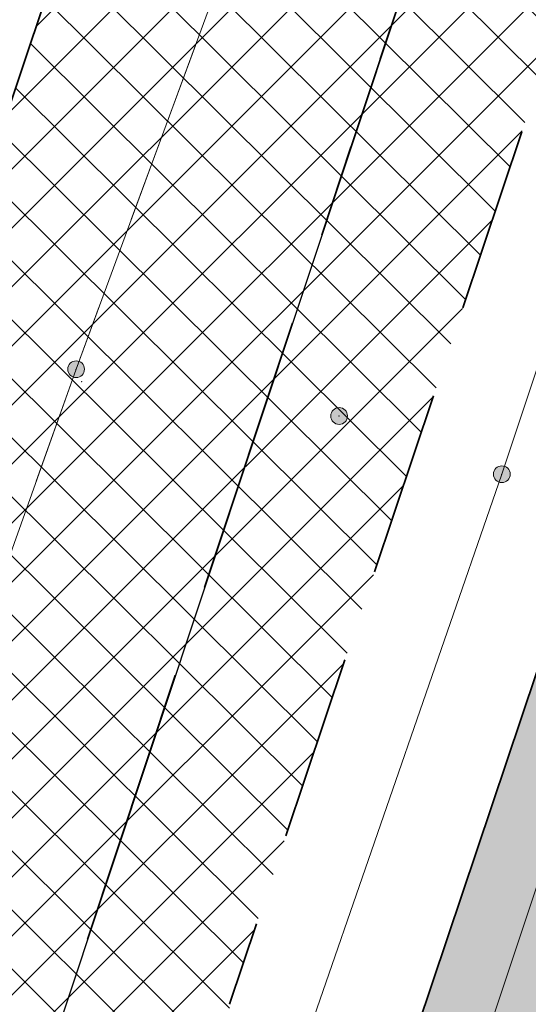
# Model space of a CAD drawing. Header units: metres. Extents: x 6599594 to 6600699, y 5687867 to 5691114.
# Tile 67 of 256: x 6599856.17 to 6599858.91, y 5688591.59 to 5688596.9. Entities that reach past the tile are written whole.
import ezdxf

# ---------------------------------------------------------------- set-up
doc = ezdxf.new("R2010")
doc.units = ezdxf.units.M
doc.header["$MEASUREMENT"] = 0
for name, pattern in [('1', [0]), ('BUG', [1.5, 1, -0.5]), ('GUK', [2, 1.5, -0.5]), ('GUZ', [1, 0.5, -0.5]), ('L_0_04', [1.5, 1, -0.5]), ('L_0_06', [2, 1.5, -0.5])]:
    doc.linetypes.add(name, pattern=pattern)
doc.layers.get('0').update_dxf_attribs({"color": 253, "linetype": 'CONTINUOUS', "lineweight": 13})
for name, color, linetype, lineweight in [('_kolor chodnik', 50, '1', 5), ('_kolor jezdnia', 4, '1', 0), ('_kolor zjazdy kostka', 7, '1', 5), ('_kolor ścieżka @ 1', 10, '1', 0), ('_kraweznik', 7, 'CONTINUOUS', 35), ('_obrzeze', 10, 'BUG', 35), ('Dzialki', 130, '1', 30), ('Kontury', 252, 'GUK', 9), ('OT_Komunikacja', 7, 'CONTINUOUS', 0), ('OT_ZagospodarowanieTerenu', 7, 'CONTINUOUS', 0), ('pkt_sztuczny_i_naturalny', 7, 'CONTINUOUS', 5), ('Uzytki', 252, 'GUZ', 9)]:
    doc.layers.add(name, color=color, linetype=linetype, lineweight=lineweight)
pattern_1 = [(45, (0, 0), (-0.1414213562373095, 0.1414213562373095), []), (135, (0, 0), (-0.1414213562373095, -0.1414213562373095), [])]

# ---------------------------------------------------------------- blocks, each defined once
blk = doc.blocks.new('169')
at = {"linetype": 'Continuous', "lineweight": 13}
blk.add_hatch(color=0, dxfattribs=at).paths.add_polyline_path([(0, -0.090553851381, 1), (0, 0.090553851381, 1)])
at = {"color": 0, "linetype": 'Continuous', "lineweight": 13}
blk.add_circle((0, 0), 0.090553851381, dxfattribs=at)

msp = doc.modelspace()

# ---------------------------------------------------------------- hatches: boundary and pattern name
at = {"layer": '_kolor chodnik'}
h = msp.add_hatch(dxfattribs=at)
h.set_pattern_fill('ANSI37', color=256, scale=1.6)
h.set_pattern_definition(pattern_1)
h.paths.add_polyline_path([(6599849.938171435, 5688542.085872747), (6599852.232147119, 5688548.938742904), (6599853.573135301, 5688548.489851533), (6599853.827082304, 5688549.248475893), (6599851.793849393, 5688549.929093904), (6599849.895278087, 5688548.982823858), (6599847.823506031, 5688542.793750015)])
edge = h.paths.add_edge_path()
edge.add_line((6600018.106075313, 5689087.454911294), (6600022.42781917, 5689091.229234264))
edge.add_line((6600022.42781917, 5689091.229234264), (6600020.233254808, 5689093.742094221))
edge.add_line((6600020.233254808, 5689093.742094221), (6600017.159471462, 5689091.057656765))
edge.add_arc((6600023.275194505, 5689085.385140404), 8.34143334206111, 137.1531558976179, 148.8016577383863)
edge.add_line((6600016.140105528, 5689089.706021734), (6600018.106075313, 5689087.454911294))
h.paths.add_polyline_path([(6600038.501784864, 5689187.59229436), (6600037.906968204, 5689187.700586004), (6600037.638296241, 5689186.224843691), (6600038.240083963, 5689186.115282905)])
h.paths.add_polyline_path([(6600069.098302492, 5689360.276020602), (6600068.321239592, 5689360.413462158), (6600068.064048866, 5689358.936495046), (6600068.836639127, 5689358.799546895)])
h.paths.add_polyline_path([(6600082.393785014, 5689362.950258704), (6600082.941124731, 5689366.103121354), (6600081.481377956, 5689366.361351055), (6600080.923159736, 5689363.210828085)])
h.paths.add_polyline_path([(6600074.022236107, 5689388.065861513), (6600072.983907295, 5689388.249860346), (6600072.723374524, 5689386.772538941), (6600073.760538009, 5689386.588865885)])
h.paths.add_polyline_path([(6600105.602402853, 5689486.45426531), (6600106.738797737, 5689489.760539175), (6600105.28818975, 5689490.281952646), (6600104.132785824, 5689486.965912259)])
h.paths.add_polyline_path([(6600132.519778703, 5689678.737346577), (6600131.636986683, 5689678.922259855), (6600131.330470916, 5689677.453953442), (6600132.212256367, 5689677.269208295)])
h.paths.add_polyline_path([(6600156.649397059, 5689798.7449027), (6600156.48800471, 5689797.95886096), (6600157.450195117, 5689797.757316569), (6600157.615023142, 5689798.542205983)])
h.paths.add_polyline_path([(6600189.055358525, 5689948.643107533), (6600187.902868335, 5689948.884512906), (6600187.600024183, 5689947.417400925), (6600188.748131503, 5689947.176379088)])
edge = h.paths.add_edge_path()
edge.add_line((6600204.459383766, 5690032.969035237), (6600204.153258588, 5690031.227801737))
edge.add_arc((6600202.328347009, 5690027.299936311), 4.331100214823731, 41.853001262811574, 65.08011546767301, ccw=False)
edge.add_arc((6600032.903931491, 5690051.979071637), 174.020003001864, 352.8070218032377, 353.495463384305)
edge.add_arc((6600202.372679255, 5690027.343587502), 5.999999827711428, 55.12102442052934, 69.64815978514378)
edge = h.paths.add_edge_path()
edge.add_line((6600205.046027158, 5690040.265402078), (6600204.972740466, 5690038.483452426))
edge.add_arc((6600203.986269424, 5690044.401803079), 5.999999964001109, 279.4630688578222, 294.9140560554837)
edge.add_line((6600206.513819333, 5690038.960158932), (6600206.607027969, 5690041.030672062))
edge.add_arc((6600203.986269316, 5690044.401803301), 4.270000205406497, 284.3702444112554, 307.86193139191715, ccw=False)
edge = h.paths.add_edge_path()
edge.add_arc((6600203.547470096, 5690044.558759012), 6.446878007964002, 324.43500910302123, 356.20133685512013, ccw=False)
edge.add_arc((6600203.986269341, 5690044.401803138), 6.000000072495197, 323.2169970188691, 357.4193489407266)
h.paths.add_polyline_path([(6600208.910055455, 5690121.713696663), (6600208.146285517, 5690121.748120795), (6600207.125602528, 5690121.794124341), (6600209.971605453, 5690121.665851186)])
edge = h.paths.add_edge_path()
edge.add_line((6600238.769818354, 5690481.648294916), (6600240.338176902, 5690490.87374652))
edge.add_line((6600240.338176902, 5690490.87374652), (6600241.251295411, 5690510.829461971))
edge.add_line((6600241.251295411, 5690510.829461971), (6600239.524022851, 5690510.928942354))
edge.add_line((6600239.524022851, 5690510.928942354), (6600238.633343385, 5690491.167757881))
edge.add_line((6600238.633343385, 5690491.167757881), (6600234.579716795, 5690467.661262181))
edge.add_line((6600234.579716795, 5690467.661262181), (6600234.449796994, 5690464.966873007))
edge.add_arc((6600242.443669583, 5690464.607462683), 8.001948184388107, 177.4256737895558, 268.2543056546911)
edge.add_line((6600242.199903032, 5690456.609228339), (6600242.216657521, 5690457.359274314))
edge.add_line((6600242.216657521, 5690457.359274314), (6600242.305257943, 5690458.836738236))
edge.add_arc((6600242.444504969, 5690464.607952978), 5.772894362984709, 177.0298084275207, 268.6178439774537, ccw=False)
edge.add_line((6600236.679365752, 5690464.907083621), (6600236.951876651, 5690470.95443634))
edge.add_line((6600236.951876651, 5690470.95443634), (6600238.15078669, 5690478.210832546))
edge.add_line((6600238.15078669, 5690478.210832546), (6600238.769818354, 5690481.648294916))
h.paths.add_polyline_path([(6600238.769818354, 5690481.648294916), (6600238.15078669, 5690478.210832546), (6600239.670056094, 5690477.930590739), (6600240.266710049, 5690481.376366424)])
edge = h.paths.add_edge_path()
edge.add_line((6600223.366500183, 5690460.339976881), (6600223.278629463, 5690457.997544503))
edge.add_arc((6600220.967166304, 5690465.656339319), 7.999999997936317, 286.7940807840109, 300.2738222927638)
edge.add_line((6600225.000231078, 5690458.747331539), (6600225.240084, 5690461.623695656))
edge.add_arc((6600221.105749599, 5690465.648640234), 5.76999998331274, 293.06724424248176, 315.7681070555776, ccw=False)
edge = h.paths.add_edge_path()
edge.add_arc((6600220.025145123, 5690444.676291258), 5.770000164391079, 37.996647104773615, 59.94382588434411, ccw=False)
edge.add_line((6600224.572175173, 5690448.22839199), (6600224.817793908, 5690451.081798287))
edge.add_arc((6600220.025145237, 5690444.676291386), 7.999999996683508, 53.19588653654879, 68.15166733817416)
edge.add_line((6600223.00235276, 5690452.101669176), (6600222.91504296, 5690449.670427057))
edge = h.paths.add_edge_path()
edge.add_arc((6600221.105749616, 5690465.648640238), 7.999999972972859, 328.0222308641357, 357.0132597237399)
edge.add_line((6600229.094882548, 5690465.23180147), (6600229.218816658, 5690467.593604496))
edge.add_line((6600229.218816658, 5690467.593604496), (6600228.218919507, 5690467.645774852))
edge.add_line((6600228.218919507, 5690467.645774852), (6600227.891778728, 5690461.411918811))
h.paths.add_polyline_path([(6600200.980142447, 5690012.236744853), (6600202.317278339, 5690011.956662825), (6600202.522293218, 5690012.935421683), (6600201.182321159, 5690013.216097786)])
h.paths.add_polyline_path([(6600196.457878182, 5689983.98337835), (6600195.202332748, 5689984.246370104), (6600194.899091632, 5689982.777335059), (6600196.150355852, 5689982.515240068)])
edge = h.paths.add_edge_path()
edge.add_line((6600112.305909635, 5689517.991018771), (6600112.691041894, 5689519.807934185))
edge.add_line((6600112.691041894, 5689519.807934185), (6600113.245521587, 5689522.423769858))
edge.add_line((6600113.245521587, 5689522.423769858), (6600111.553124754, 5689522.782507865))
edge.add_line((6600111.553124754, 5689522.782507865), (6600107.405864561, 5689503.21722655))
edge.add_line((6600107.405864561, 5689503.21722655), (6600099.494506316, 5689480.361667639))
edge.add_line((6600099.494506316, 5689480.361667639), (6600099.182814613, 5689478.891218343))
edge.add_arc((6600107.008997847, 5689477.232359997), 8.000059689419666, 168.0325629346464, 257.7529108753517)
edge.add_line((6600105.311960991, 5689469.414366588), (6600105.784990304, 5689471.593619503))
edge.add_arc((6600107.008927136, 5689477.232314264), 5.769999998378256, 168.0321375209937, 257.7533362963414, ccw=False)
edge.add_line((6600101.364343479, 5689478.42879883), (6600101.647245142, 5689479.76342708))
edge.add_line((6600101.647245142, 5689479.76342708), (6600104.132785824, 5689486.965912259))
edge.add_line((6600104.132785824, 5689486.965912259), (6600105.28818975, 5689490.281952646))
edge.add_line((6600105.28818975, 5689490.281952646), (6600108.240043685, 5689498.809726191))
edge.add_line((6600108.240043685, 5689498.809726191), (6600112.305909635, 5689517.991018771))
h.paths.add_polyline_path([(6600136.009573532, 5689645.499114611), (6600138.333647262, 5689645.012304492), (6600138.661671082, 5689646.578318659), (6600134.869459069, 5689647.372651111)])
at = {"layer": '_kolor jezdnia'}
h = msp.add_hatch(dxfattribs=at)
h.set_pattern_fill('ANSI37', color=4, scale=3.5)
h.set_pattern_definition([(45, (0, 0), (-0.3093592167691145, 0.3093592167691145), []), (135, (0, 0), (-0.3093592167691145, -0.3093592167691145), [])])
edge = h.paths.add_edge_path()
edge.add_line((6599833.066047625, 5688539.933393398), (6599850.649511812, 5688527.983462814))
edge.add_arc((6599857.337592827, 5688536.653968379), 10.95025544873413, 169.5012687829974, 232.3548431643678, ccw=False)
edge.add_arc((6599858.085851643, 5688536.618142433), 11.69295282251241, 162.2507788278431, 169.9967502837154, ccw=False)
edge.add_line((6599846.949484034, 5688540.182754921), (6599847.823506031, 5688542.793750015))
edge.add_line((6599847.823506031, 5688542.793750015), (6599849.895278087, 5688548.982823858))
edge.add_line((6599849.895278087, 5688548.982823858), (6599852.434748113, 5688556.56906746))
edge.add_line((6599852.434748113, 5688556.56906746), (6599928.48625871, 5688783.760284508))
edge.add_line((6599928.48625871, 5688783.760284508), (6599931.025728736, 5688791.34652811))
edge.add_line((6599931.025728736, 5688791.34652811), (6599996.657773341, 5688987.411326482))
edge.add_line((6599996.657773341, 5688987.411326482), (6599999.197243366, 5688994.997570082))
edge.add_line((6599999.197243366, 5688994.997570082), (6600021.930100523, 5689062.908193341))
edge.add_line((6600021.930100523, 5689062.908193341), (6600017.620224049, 5689067.371531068))
edge.add_line((6600017.620224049, 5689067.371531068), (6600016.714558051, 5689064.654078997))
edge.add_line((6600016.714558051, 5689064.654078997), (6600012.423620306, 5689051.835617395))
edge.add_line((6600012.423620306, 5689051.835617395), (6600009.884150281, 5689044.249373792))
edge.add_line((6600009.884150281, 5689044.249373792), (6599977.53516164, 5688947.612159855))
edge.add_line((6599977.53516164, 5688947.612159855), (6599974.995691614, 5688940.025916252))
edge.add_line((6599974.995691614, 5688940.025916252), (6599942.096912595, 5688841.746295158))
edge.add_line((6599942.096912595, 5688841.746295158), (6599939.557442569, 5688834.160051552))
edge.add_line((6599939.557442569, 5688834.160051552), (6599882.679288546, 5688664.246042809))
edge.add_line((6599882.679288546, 5688664.246042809), (6599880.139818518, 5688656.659799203))
edge.add_line((6599880.139818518, 5688656.659799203), (6599852.46454386, 5688573.984527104))
edge.add_line((6599852.46454386, 5688573.984527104), (6599842.470137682, 5688544.127903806))
edge.add_arc((6599835.706422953, 5688546.652910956), 7.219660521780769, 248.5480913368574, 339.52856074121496, ccw=False)
h.paths.add_polyline_path([(6600044.653202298, 5689172.271628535), (6600046.276244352, 5689181.431901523), (6600047.759199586, 5689189.801539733), (6600051.0603021, 5689208.432603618), (6600052.368792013, 5689215.817578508), (6600054.808584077, 5689229.587499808), (6600056.11707399, 5689236.972474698), (6600057.346666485, 5689243.912161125), (6600058.655146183, 5689251.297078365), (6600058.831439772, 5689252.292060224), (6600060.098987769, 5689259.445963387), (6600060.139929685, 5689259.677035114), (6600061.407468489, 5689266.830886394), (6600072.329030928, 5689328.470998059), (6600073.637511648, 5689335.855921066), (6600077.337304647, 5689356.73715072), (6600078.820259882, 5689365.106788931), (6600081.142794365, 5689378.214921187), (6600082.538516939, 5689386.092227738), (6600095.187867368, 5689457.483787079), (6600091.082877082, 5689465.8405575), (6600089.043088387, 5689454.328211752), (6600087.870641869, 5689447.711051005), (6600087.560133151, 5689445.958573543), (6600086.562151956, 5689440.326076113), (6600082.433200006, 5689417.022719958), (6600080.95024477, 5689408.65308175), (6600077.202698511, 5689387.502337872), (6600075.719743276, 5689379.132699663), (6600073.469199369, 5689366.430874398), (6600071.986244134, 5689358.061236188), (6600069.98686466, 5689346.776955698), (6600068.591142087, 5689338.899649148), (6600065.559290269, 5689321.78820693), (6600064.163567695, 5689313.910900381), (6600059.719426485, 5689288.828650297), (6600058.323703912, 5689280.951343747), (6600057.563846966, 5689276.662793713), (6600056.168124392, 5689268.785487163), (6600054.804920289, 5689261.091711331), (6600053.409197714, 5689253.21440478), (6600053.264817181, 5689252.399536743), (6600051.869094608, 5689244.522230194), (6600051.183555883, 5689240.653124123), (6600049.787833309, 5689232.775817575), (6600046.593849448, 5689214.749319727), (6600045.198126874, 5689206.872013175), (6600044.41754409, 5689202.466488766), (6600042.934588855, 5689194.096850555), (6600036.429952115, 5689157.38538759), (6600034.946996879, 5689149.01574938), (6600030.579776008, 5689124.367629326), (6600027.529365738, 5689107.151445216), (6600024.895072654, 5689094.014582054), (6600030.583685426, 5689094.264316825), (6600032.945013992, 5689106.191885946), (6600043.170247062, 5689163.901990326)])
edge = h.paths.add_edge_path()
edge.add_line((6600111.106812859, 5689535.144351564), (6600111.256844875, 5689535.85214863))
edge.add_line((6600111.256844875, 5689535.85214863), (6600112.915748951, 5689543.678261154))
edge.add_line((6600112.915748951, 5689543.678261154), (6600117.304772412, 5689564.384094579))
edge.add_line((6600117.304772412, 5689564.384094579), (6600119.067357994, 5689572.699339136))
edge.add_line((6600119.067357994, 5689572.699339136), (6600120.087667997, 5689577.512794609))
edge.add_line((6600120.087667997, 5689577.512794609), (6600121.642890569, 5689584.849775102))
edge.add_line((6600121.642890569, 5689584.849775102), (6600128.436769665, 5689616.900852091))
edge.add_line((6600128.436769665, 5689616.900852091), (6600129.991992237, 5689624.237832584))
edge.add_line((6600129.991992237, 5689624.237832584), (6600132.660554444, 5689636.827148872))
edge.add_line((6600132.660554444, 5689636.827148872), (6600133.208838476, 5689639.444704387))
edge.add_line((6600133.208838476, 5689639.444704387), (6600134.848957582, 5689647.274775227))
edge.add_line((6600134.848957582, 5689647.274775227), (6600138.97649476, 5689666.979995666))
edge.add_line((6600138.97649476, 5689666.979995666), (6600140.51410642, 5689674.320687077))
edge.add_line((6600140.51410642, 5689674.320687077), (6600145.209128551, 5689696.735129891))
edge.add_line((6600145.209128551, 5689696.735129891), (6600146.746740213, 5689704.075821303))
edge.add_line((6600146.746740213, 5689704.075821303), (6600151.462308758, 5689726.588354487))
edge.add_line((6600151.462308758, 5689726.588354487), (6600152.999920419, 5689733.929045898))
edge.add_line((6600152.999920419, 5689733.929045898), (6600155.244070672, 5689744.642813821))
edge.add_line((6600155.244070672, 5689744.642813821), (6600156.781682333, 5689751.983505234))
edge.add_line((6600156.781682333, 5689751.983505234), (6600161.635515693, 5689775.156126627))
edge.add_line((6600161.635515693, 5689775.156126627), (6600163.378142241, 5689783.475576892))
edge.add_line((6600163.378142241, 5689783.475576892), (6600163.850769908, 5689785.731942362))
edge.add_line((6600163.850769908, 5689785.731942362), (6600167.028500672, 5689800.902704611))
edge.add_line((6600167.028500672, 5689800.902704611), (6600179.49088801, 5689860.399222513))
edge.add_line((6600179.49088801, 5689860.399222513), (6600181.233514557, 5689868.718672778))
edge.add_line((6600181.233514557, 5689868.718672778), (6600181.84713393, 5689871.648144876))
edge.add_line((6600181.84713393, 5689871.648144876), (6600183.384745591, 5689878.988836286))
edge.add_line((6600183.384745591, 5689878.988836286), (6600184.935818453, 5689886.393792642))
edge.add_line((6600184.935818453, 5689886.393792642), (6600186.575937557, 5689894.223863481))
edge.add_line((6600186.575937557, 5689894.223863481), (6600194.05133812, 5689929.912074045))
edge.add_line((6600194.05133812, 5689929.912074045), (6600195.691457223, 5689937.742144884))
edge.add_line((6600195.691457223, 5689937.742144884), (6600202.915799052, 5689972.231779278))
edge.add_line((6600202.915799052, 5689972.231779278), (6600204.555918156, 5689980.061850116))
edge.add_line((6600204.555918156, 5689980.061850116), (6600206.062781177, 5689987.255744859))
edge.add_line((6600206.062781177, 5689987.255744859), (6600207.702900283, 5689995.085815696))
edge.add_line((6600207.702900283, 5689995.085815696), (6600210.232559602, 5690007.162628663))
edge.add_line((6600210.232559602, 5690007.162628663), (6600211.694938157, 5690014.144150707))
edge.add_arc((6600028.177652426, 5690052.584442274), 187.5000004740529, 348.1696294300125, 357.4195276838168)
edge.add_line((6600215.487522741, 5690044.142720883), (6600208.310270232, 5690026.480446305))
edge.add_arc((6600032.903933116, 5690051.97907145), 177.2500013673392, 348.1696294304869, 351.7289130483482, ccw=False)
edge.add_line((6600206.38894146, 5690015.640182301), (6600205.966941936, 5690013.625519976))
edge.add_line((6600205.966941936, 5690013.625519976), (6600204.326822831, 5690005.795449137))
edge.add_line((6600204.326822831, 5690005.795449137), (6600197.076961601, 5689971.183982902))
edge.add_line((6600197.076961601, 5689971.183982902), (6600195.334335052, 5689962.864532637))
edge.add_line((6600195.334335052, 5689962.864532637), (6600193.44722506, 5689953.855305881))
edge.add_line((6600193.44722506, 5689953.855305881), (6600191.909227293, 5689946.512771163))
edge.add_line((6600191.909227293, 5689946.512771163), (6600185.496844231, 5689915.899498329))
edge.add_line((6600185.496844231, 5689915.899498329), (6600183.856521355, 5689908.068454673))
edge.add_line((6600183.856521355, 5689908.068454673), (6600182.066605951, 5689899.523243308))
edge.add_line((6600182.066605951, 5689899.523243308), (6600180.32407057, 5689891.204228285))
edge.add_line((6600180.32407057, 5689891.204228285), (6600174.320344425, 5689862.541919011))
edge.add_line((6600174.320344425, 5689862.541919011), (6600172.577809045, 5689854.222903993))
edge.add_line((6600172.577809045, 5689854.222903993), (6600163.663810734, 5689811.666703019))
edge.add_line((6600163.663810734, 5689811.666703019), (6600162.023782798, 5689803.837067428))
edge.add_line((6600162.023782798, 5689803.837067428), (6600160.924220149, 5689798.587659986))
edge.add_line((6600160.924220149, 5689798.587659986), (6600159.279208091, 5689790.734229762))
edge.add_line((6600159.279208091, 5689790.734229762), (6600157.107250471, 5689780.365115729))
edge.add_line((6600157.107250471, 5689780.365115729), (6600155.462238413, 5689772.511685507))
edge.add_line((6600155.462238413, 5689772.511685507), (6600153.380318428, 5689762.572418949))
edge.add_line((6600153.380318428, 5689762.572418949), (6600151.735124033, 5689754.718118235))
edge.add_line((6600151.735124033, 5689754.718118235), (6600148.586504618, 5689739.686336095))
edge.add_line((6600148.586504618, 5689739.686336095), (6600146.885007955, 5689731.563243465))
edge.add_line((6600146.885007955, 5689731.563243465), (6600141.75088822, 5689707.052510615))
edge.add_line((6600141.75088822, 5689707.052510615), (6600140.110896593, 5689699.223048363))
edge.add_line((6600140.110896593, 5689699.223048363), (6600133.483561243, 5689667.583574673))
edge.add_line((6600133.483561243, 5689667.583574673), (6600131.860394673, 5689659.834436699))
edge.add_line((6600131.860394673, 5689659.834436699), (6600131.740984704, 5689659.26436315))
edge.add_line((6600131.740984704, 5689659.26436315), (6600130.117814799, 5689651.515209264))
edge.add_line((6600130.117814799, 5689651.515209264), (6600127.27873359, 5689637.961189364))
edge.add_line((6600127.27873359, 5689637.961189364), (6600126.924568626, 5689636.290366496))
edge.add_line((6600126.924568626, 5689636.290366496), (6600125.166244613, 5689627.995226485))
edge.add_line((6600125.166244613, 5689627.995226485), (6600118.009503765, 5689594.232298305))
edge.add_line((6600118.009503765, 5689594.232298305), (6600116.25117975, 5689585.937158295))
edge.add_line((6600116.25117975, 5689585.937158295), (6600113.665314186, 5689573.737975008))
edge.add_line((6600113.665314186, 5689573.737975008), (6600111.898534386, 5689565.402943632))
edge.add_line((6600111.898534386, 5689565.402943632), (6600104.889982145, 5689532.339115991))
edge.add_line((6600104.889982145, 5689532.339115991), (6600103.22663594, 5689524.492047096))
edge.add_line((6600103.22663594, 5689524.492047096), (6600096.623876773, 5689493.342605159))
edge.add_line((6600096.623876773, 5689493.342605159), (6600094.968986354, 5689485.535427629))
edge.add_line((6600094.968986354, 5689485.535427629), (6600094.300101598, 5689482.379870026))
edge.add_line((6600094.300101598, 5689482.379870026), (6600099.182814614, 5689478.891218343))
edge.add_line((6600099.182814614, 5689478.891218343), (6600099.494506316, 5689480.361667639))
edge.add_line((6600099.494506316, 5689480.361667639), (6600111.106812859, 5689535.144351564))
edge = h.paths.add_edge_path()
edge.add_arc((6600239.213891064, 5690851.400367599), 10.00000000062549, -2.8342403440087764, 76.13703556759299, ccw=False)
edge.add_line((6600249.201658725, 5690850.905901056), (6600249.082723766, 5690848.503524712))
edge.add_line((6600249.082723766, 5690848.503524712), (6600247.016487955, 5690806.767468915))
edge.add_line((6600247.016487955, 5690806.767468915), (6600246.092398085, 5690789.152178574))
edge.add_line((6600246.092398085, 5690789.152178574), (6600233.768116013, 5690572.015170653))
edge.add_line((6600233.768116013, 5690572.015170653), (6600228.959056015, 5690465.296202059))
edge.add_line((6600228.959056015, 5690465.296202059), (6600234.588724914, 5690465.017134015))
edge.add_line((6600234.588724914, 5690465.017134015), (6600239.262540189, 5690571.767576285))
edge.add_line((6600239.262540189, 5690571.767576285), (6600252.50503885, 5690806.400146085))
edge.add_line((6600252.50503885, 5690806.400146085), (6600254.569211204, 5690848.094521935))
edge.add_arc((6600262.559425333, 5690847.6989487), 7.999999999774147, 76.13703557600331, 177.1657596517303, ccw=False)
edge.add_line((6600264.476229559, 5690855.465921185), (6600241.609896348, 5690861.109083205))
edge = h.paths.add_edge_path()
edge.add_line((6600250.031475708, 5690451.625307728), (6600250.231741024, 5690455.772579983))
edge.add_line((6600250.231741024, 5690455.772579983), (6600246.257763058, 5690456.417303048))
edge.add_line((6600246.257763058, 5690456.417303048), (6600242.171761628, 5690456.61060902))
edge.add_arc((6600242.563100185, 5690464.586983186), 7.985968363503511, 176.9123644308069, 267.1911945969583, ccw=False)
edge.add_line((6600234.588724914, 5690465.017134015), (6600228.959056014, 5690465.296202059))
edge.add_arc((6600220.965133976, 5690465.657286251), 8.002072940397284, 267.8289300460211, 357.413716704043, ccw=False)
edge.add_line((6600220.661989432, 5690457.660957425), (6600212.406915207, 5690458.119572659))
edge.add_line((6600212.406915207, 5690458.119572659), (6600208.431872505, 5690457.817501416))
edge.add_line((6600208.431872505, 5690457.817501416), (6600208.233912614, 5690454.548331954))
edge.add_line((6600208.233912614, 5690454.548331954), (6600212.129565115, 5690453.127270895))
edge.add_line((6600212.129565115, 5690453.127270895), (6600218.640548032, 5690452.76554962))
edge.add_line((6600218.640548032, 5690452.76554962), (6600216.486747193, 5690452.885205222))
edge.add_line((6600216.486747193, 5690452.885205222), (6600220.468905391, 5690452.663974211))
edge.add_arc((6600220.025145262, 5690444.676291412), 7.99999997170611, -0.3386579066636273, 86.8201700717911, ccw=False)
edge.add_line((6600228.025005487, 5690444.629006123), (6600227.803602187, 5690439.649256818))
edge.add_line((6600227.803602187, 5690439.649256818), (6600226.885525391, 5690435.936828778))
edge.add_line((6600226.885525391, 5690435.936828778), (6600225.534849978, 5690405.967249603))
edge.add_line((6600225.534849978, 5690405.967249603), (6600226.115199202, 5690402.187514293))
edge.add_line((6600226.115199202, 5690402.187514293), (6600213.445139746, 5690121.008786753))
edge.add_line((6600213.445139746, 5690121.008786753), (6600213.352800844, 5690118.960058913))
edge.add_line((6600213.352800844, 5690118.960058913), (6600209.980184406, 5690044.131649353))
edge.add_arc((6600203.98626942, 5690044.401803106), 5.999999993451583, 257.4162346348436, 357.41934921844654, ccw=False)
edge.add_line((6600202.679069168, 5690038.545931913), (6600201.589735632, 5690033.666039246))
edge.add_line((6600201.589735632, 5690033.666039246), (6600203.67987942, 5690033.199458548))
edge.add_arc((6600202.372679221, 5690027.343587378), 5.999999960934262, -8.27108729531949, 77.41623506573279, ccw=False)
edge.add_line((6600208.310270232, 5690026.480446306), (6600215.487522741, 5690044.142720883))
edge.add_line((6600215.487522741, 5690044.142720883), (6600216.199687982, 5690059.9446614))
edge.add_line((6600216.199687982, 5690059.9446614), (6600216.537356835, 5690067.437056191))
edge.add_line((6600216.537356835, 5690067.437056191), (6600223.893528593, 5690230.66011469))
edge.add_line((6600223.893528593, 5690230.66011469), (6600224.231197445, 5690238.152509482))
edge.add_line((6600224.231197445, 5690238.152509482), (6600233.507835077, 5690443.987992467))
edge.add_arc((6600241.499722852, 5690443.627812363), 7.999999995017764, 87.29208981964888, 177.4195277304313, ccw=False)
edge.add_line((6600241.877677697, 5690451.618879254), (6600246.021541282, 5690451.422886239))
edge.add_line((6600246.021541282, 5690451.422886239), (6600246.427694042, 5690451.44338883))
edge.add_line((6600246.427694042, 5690451.44338883), (6600246.79397003, 5690451.461878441))
edge.add_line((6600246.79397003, 5690451.461878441), (6600250.031475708, 5690451.625307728))
edge = h.paths.add_edge_path()
edge.add_line((6600007.33756506, 5689086.20374581), (6600006.980466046, 5689080.740822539))
edge.add_line((6600006.980466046, 5689080.740822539), (6600007.229745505, 5689080.720859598))
edge.add_line((6600007.229745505, 5689080.720859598), (6600008.093335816, 5689080.601653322))
edge.add_line((6600008.093335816, 5689080.601653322), (6600008.702681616, 5689080.53831051))
edge.add_arc((6600008.140193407, 5689070.554142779), 9.999999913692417, -18.557800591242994, 86.77547804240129, ccw=False)
edge.add_line((6600017.620224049, 5689067.371531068), (6600021.930100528, 5689062.908193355))
edge.add_arc((6599734.83819726, 5689159.011261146), 302.7499967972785, 341.4922000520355, 343.8640860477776)
edge.add_arc((6600034.895369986, 5689072.315877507), 9.581213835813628, 98.63328270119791, 164.5273290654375, ccw=False)
edge.add_line((6600033.457137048, 5689081.788529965), (6600033.832640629, 5689081.798737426))
edge.add_line((6600033.832640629, 5689081.798737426), (6600034.422462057, 5689082.05700874))
edge.add_line((6600034.422462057, 5689082.05700874), (6600036.833623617, 5689082.139040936))
edge.add_line((6600036.833623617, 5689082.139040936), (6600036.730225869, 5689087.148851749))
edge.add_line((6600036.730225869, 5689087.148851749), (6600036.579860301, 5689087.134303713))
edge.add_arc((6600036.479565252, 5689093.136286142), 6.002820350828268, 169.1687651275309, 270.9573417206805, ccw=False)
edge.add_line((6600030.583685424, 5689094.264316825), (6600024.895072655, 5689094.014582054))
edge.add_arc((6600015.200558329, 5689096.162123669), 9.929528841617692, 271.0943432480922, 347.5094668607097, ccw=False)
edge.add_arc((6600014.909438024, 5689089.646776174), 3.446070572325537, 264.4236009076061, 278.0194998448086, ccw=False)
edge.add_line((6600014.574573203, 5689086.217014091), (6600014.299554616, 5689086.232508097))
edge.add_line((6600014.299554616, 5689086.232508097), (6600010.474232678, 5689086.448019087))
edge.add_line((6600010.474232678, 5689086.448019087), (6600007.33756506, 5689086.20374581))
edge = h.paths.add_edge_path()
edge.add_line((6600105.490725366, 5689463.953528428), (6600106.927559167, 5689464.047234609))
edge.add_line((6600106.927559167, 5689464.047234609), (6600107.835, 5689468.66))
edge.add_line((6600107.835, 5689468.66), (6600105.311960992, 5689469.414366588))
edge.add_arc((6600107.008997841, 5689477.232359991), 8.000059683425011, 168.0325628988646, 257.75291091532, ccw=False)
edge.add_line((6600099.182814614, 5689478.891218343), (6600094.300101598, 5689482.379870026))
edge.add_arc((6600586.245114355, 5689378.104238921), 502.8750369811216, 168.032376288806, 169.9522165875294)
edge.add_line((6600091.082877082, 5689465.8405575), (6600095.187867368, 5689457.483787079))
edge.add_arc((6600103.065173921, 5689456.088064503), 8.000000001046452, 77.7533362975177, 169.9524553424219, ccw=False)
edge.add_line((6600104.762140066, 5689463.906012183), (6600105.490725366, 5689463.953528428))
at = {"layer": '_kolor zjazdy kostka'}
h = msp.add_hatch(dxfattribs=at)
h.set_pattern_fill('ANSI37', color=256, scale=1.6)
h.set_pattern_definition(pattern_1)
h.paths.add_polyline_path([(6600244.137440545, 5690813.934732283), (6600242.369522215, 5690814.022127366), (6600242.097568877, 5690808.528921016), (6600243.865482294, 5690808.441426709)])
h.paths.add_polyline_path([(6600247.012128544, 5690806.679412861), (6600247.442736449, 5690815.377295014), (6600247.393289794, 5690814.378518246), (6600247.113277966, 5690808.722537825)])
h.paths.add_polyline_path([(6600242.297085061, 5690788.088808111), (6600240.958726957, 5690788.155683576), (6600240.648818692, 5690782.664569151), (6600241.987258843, 5690782.599147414)])
h.paths.add_polyline_path([(6600245.558275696, 5690780.919298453), (6600246.037231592, 5690789.405686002), (6600244.985820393, 5690788.453468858), (6600244.612601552, 5690781.981345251)])
h.paths.add_polyline_path([(6600241.348405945, 5690723.711515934), (6600242.272017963, 5690722.691689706), (6600242.749709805, 5690731.155680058), (6600241.698138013, 5690730.203317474), (6600241.472690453, 5690726.27550499)])
h.paths.add_polyline_path([(6600225.772794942, 5690394.589141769), (6600224.731429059, 5690393.637598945), (6600224.461246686, 5690387.644646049), (6600225.412923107, 5690386.603142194)])
h.paths.add_polyline_path([(6600223.012390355, 5690333.280720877), (6600223.372595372, 5690341.272607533), (6600222.32835346, 5690340.318436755), (6600222.058239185, 5690334.324941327)])
h.paths.add_polyline_path([(6600215.496388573, 5690166.390602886), (6600215.856593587, 5690174.382489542), (6600214.812834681, 5690173.428760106), (6600214.542018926, 5690167.435062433)])
h.paths.add_polyline_path([(6600212.446537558, 5690121.053392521), (6600213.399499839, 5690120.010473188), (6600213.788744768, 5690128.503024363), (6600212.745135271, 5690127.54943145)])
h.paths.add_polyline_path([(6600209.977420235, 5690121.665589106), (6600210.225142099, 5690127.162117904), (6600207.346107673, 5690127.291879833), (6600207.119593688, 5690121.794395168)])
h.paths.add_polyline_path([(6600207.950178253, 5690070.725854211), (6600204.880846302, 5690070.828947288), (6600204.643784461, 5690065.333808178), (6600207.702521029, 5690065.204598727)])
h.paths.add_polyline_path([(6600200.981479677, 5690012.236464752), (6600199.969248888, 5690007.339980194), (6600201.282587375, 5690007.064882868), (6600202.31726072, 5690011.956666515)])
h.paths.add_polyline_path([(6600193.613960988, 5689970.406358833), (6600192.398010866, 5689970.660657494), (6600191.286205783, 5689965.274578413), (6600192.486379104, 5689965.023185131)])
h.paths.add_polyline_path([(6600189.061271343, 5689948.671423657), (6600189.98413328, 5689953.050774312), (6600188.818902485, 5689953.32186217), (6600187.908781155, 5689948.91282903)])
h.paths.add_polyline_path([(6600180.976201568, 5689915.317449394), (6600179.952861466, 5689910.421322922), (6600181.008474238, 5689910.200199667), (6600182.033843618, 5689915.09540201)])
h.paths.add_polyline_path([(6600176.508279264, 5689893.538690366), (6600177.476023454, 5689893.335973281), (6600178.603605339, 5689898.719146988), (6600177.636002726, 5689898.922290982)])
h.paths.add_polyline_path([(6600179.28182965, 5689859.401159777), (6600180.522246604, 5689860.211927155), (6600181.057490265, 5689860.561775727), (6600183.598022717, 5689860.029600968), (6600184.726606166, 5689865.412570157), (6600182.186324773, 5689865.943033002), (6600181.604764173, 5689866.832779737), (6600181.024456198, 5689867.720610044)])
h.paths.add_polyline_path([(6600160.200810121, 5689810.862606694), (6600159.232772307, 5689811.065842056), (6600158.207991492, 5689806.171529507), (6600159.175735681, 5689805.968812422)])
h.paths.add_polyline_path([(6600156.49391753, 5689797.987177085), (6600155.463416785, 5689793.068691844), (6600156.431160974, 5689792.865974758), (6600157.461419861, 5689797.784520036)])
edge = h.paths.add_edge_path()
edge.add_arc((6600173.111981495, 5689800.679690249), 5.999999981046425, 204.673115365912, 239.5411154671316, ccw=False)
edge.add_arc((6600173.162096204, 5689800.685330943), 6.047914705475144, 168.3203586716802, 204.5234866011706, ccw=False)
edge.add_line((6600167.239404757, 5689801.9096668), (6600163.651667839, 5689784.781499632))
edge.add_arc((6600169.524220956, 5689783.551410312), 5.999999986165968, 139.2146049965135, 168.1696294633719, ccw=False)
edge.add_arc((6600169.524220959, 5689783.551410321), 5.999999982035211, 96.80962310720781, 139.2146050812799, ccw=False)
edge.add_line((6600168.812796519, 5689789.509083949), (6600170.070461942, 5689795.507731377))
h.paths.add_polyline_path([(6600163.526364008, 5689776.866746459), (6600166.051243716, 5689776.337874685), (6600167.179826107, 5689781.720838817), (6600164.653945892, 5689782.249920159), (6600163.941148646, 5689783.340449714), (6600163.493329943, 5689784.025580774), (6600161.750703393, 5689775.706130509), (6600162.438017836, 5689776.155376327)])
h.paths.add_polyline_path([(6600152.614191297, 5689774.643430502), (6600153.639138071, 5689779.536616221), (6600152.646757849, 5689779.744928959), (6600151.646447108, 5689774.846147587)])
h.paths.add_polyline_path([(6600150.121074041, 5689767.466820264), (6600148.177624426, 5689758.16795459), (6600149.115997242, 5689757.971390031), (6600151.066362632, 5689767.268392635)])
h.paths.add_polyline_path([(6600142.970741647, 5689739.332500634), (6600141.888449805, 5689734.142420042), (6600144.036614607, 5689733.695518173), (6600145.123068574, 5689738.882330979)])
h.paths.add_polyline_path([(6600136.256357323, 5689701.052153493), (6600137.154085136, 5689700.864096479), (6600138.287960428, 5689706.274871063), (6600137.386492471, 5689706.464182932)])
h.paths.add_polyline_path([(6600130.081494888, 5689667.099389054), (6600129.212847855, 5689667.281639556), (6600128.083282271, 5689661.898895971), (6600128.953953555, 5689661.716447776)])
h.paths.add_polyline_path([(6600128.397394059, 5689659.030340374), (6600127.554144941, 5689659.207226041), (6600126.49340855, 5689653.810049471), (6600127.269860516, 5689653.647397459)])
h.paths.add_polyline_path([(6600134.990411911, 5689640.633636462), (6600137.30714639, 5689640.148363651), (6600138.339560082, 5689645.040620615), (6600136.015486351, 5689645.500958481), (6600135.435178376, 5689646.388788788), (6600134.8548704, 5689647.276619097), (6600133.214751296, 5689639.446548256), (6600134.102581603, 5689640.026856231)])
h.paths.add_polyline_path([(6600122.164164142, 5689634.294831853), (6600121.024067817, 5689628.914244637), (6600122.015114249, 5689628.705875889), (6600123.155614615, 5689634.086346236)])
h.paths.add_polyline_path([(6600114.54207576, 5689593.450769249), (6600113.493359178, 5689593.398339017), (6600112.364315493, 5689588.045694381), (6600113.29076438, 5689587.54753241)])
h.paths.add_polyline_path([(6600110.194543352, 5689572.941097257), (6600109.20781945, 5689573.148880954), (6600108.067717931, 5689567.768269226), (6600109.05014319, 5689567.535215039)])
h.paths.add_polyline_path([(6600119.083213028, 5689565.540446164), (6600119.089125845, 5689565.542290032), (6600121.462438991, 5689565.065690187), (6600122.598093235, 5689570.447168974), (6600120.229622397, 5689570.949214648), (6600119.651446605, 5689571.8119627), (6600119.073270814, 5689572.727655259), (6600117.310757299, 5689564.412754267)])
h.paths.add_polyline_path([(6600101.698666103, 5689532.937884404), (6600100.730666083, 5689533.141679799), (6600099.694214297, 5689528.250234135), (6600100.669121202, 5689528.045267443)])
h.paths.add_polyline_path([(6600094.064021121, 5689496.827028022), (6600093.080194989, 5689497.033910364), (6600092.036590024, 5689492.143967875), (6600093.038865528, 5689491.933250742)])
h.paths.add_polyline_path([(6600083.709836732, 5689453.74980843), (6600082.738586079, 5689448.336231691), (6600084.647281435, 5689448.027407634), (6600085.606840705, 5689453.416583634)])
h.paths.add_polyline_path([(6600084.434394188, 5689446.82589514), (6600083.348896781, 5689447.018140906), (6600082.567374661, 5689442.58660872), (6600083.649300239, 5689442.394910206)])
h.paths.add_polyline_path([(6600078.04194071, 5689410.721110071), (6600078.996952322, 5689416.137564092), (6600078.054833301, 5689416.304853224), (6600077.111232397, 5689410.886043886)])
h.paths.add_polyline_path([(6600072.911565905, 5689386.768652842), (6600071.960466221, 5689381.312635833), (6600072.800073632, 5689381.16322159), (6600073.766450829, 5689386.590709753)])
h.paths.add_polyline_path([(6600082.887400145, 5689379.432062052), (6600085.278102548, 5689379.03494316), (6600086.160383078, 5689383.956496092), (6600083.759726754, 5689384.355378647), (6600083.152078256, 5689385.224725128), (6600082.544429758, 5689386.094071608), (6600081.148707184, 5689378.216765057), (6600082.018053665, 5689378.824413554)])
h.paths.add_polyline_path([(6600080.731401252, 5689363.247695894), (6600080.041469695, 5689363.369939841), (6600079.433821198, 5689364.239286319), (6600078.8261727, 5689365.1086328), (6600077.343217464, 5689356.73899459), (6600078.212563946, 5689357.346643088), (6600079.081910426, 5689357.954291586), (6600081.429189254, 5689357.564866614), (6600082.388748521, 5689362.980514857)])
h.paths.add_polyline_path([(6600069.104215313, 5689360.304336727), (6600070.063917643, 5689365.720487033), (6600069.2708267, 5689365.861009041), (6600068.327152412, 5689360.441778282)])
h.paths.add_polyline_path([(6600066.550616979, 5689345.891799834), (6600065.546169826, 5689346.069805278), (6600064.677796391, 5689341.145792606), (6600065.678290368, 5689340.968483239)])
h.paths.add_polyline_path([(6600061.138656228, 5689321.077501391), (6600060.270282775, 5689316.15348863), (6600061.250715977, 5689315.979734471), (6600062.127590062, 5689320.902245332)])
h.paths.add_polyline_path([(6600055.325252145, 5689288.11325564), (6600054.456878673, 5689283.189242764), (6600055.410852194, 5689283.020177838), (6600056.283178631, 5689287.917022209)])
h.paths.add_polyline_path([(6600048.045675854, 5689182.819289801), (6600050.371939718, 5689182.407116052), (6600051.31444535, 5689187.67761207), (6600048.980409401, 5689188.064690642), (6600048.372760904, 5689188.934037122), (6600047.765112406, 5689189.803383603), (6600046.306982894, 5689181.603992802), (6600046.972918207, 5689182.069462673)])
h.paths.add_polyline_path([(6600040.943690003, 5689201.374141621), (6600039.339175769, 5689201.66987967), (6600038.429882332, 5689196.244216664), (6600039.984130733, 5689195.958493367)])
h.paths.add_polyline_path([(6600032.993704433, 5689156.473759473), (6600032.278185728, 5689156.600537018), (6600031.299242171, 5689151.188930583), (6600032.034145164, 5689151.058111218)])
h.paths.add_polyline_path([(6600026.309179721, 5689123.603833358), (6600025.417362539, 5689118.683970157), (6600026.271201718, 5689118.532684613), (6600027.143528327, 5689123.456001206)])
h.paths.add_polyline_path([(6600013.302986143, 5689054.462576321), (6600015.842456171, 5689062.048819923), (6600014.576741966, 5689061.417973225), (6600012.672139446, 5689055.728290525)])
h.paths.add_polyline_path([(6599974.547216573, 5688938.686171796), (6599977.086686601, 5688946.272415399), (6599975.820972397, 5688945.641568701), (6599973.916369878, 5688939.951886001)])
h.paths.add_polyline_path([(6599942.102825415, 5688841.748139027), (6599940.837111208, 5688841.117292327), (6599938.932508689, 5688835.427609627), (6599939.563355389, 5688834.161895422)])
h.paths.add_polyline_path([(6599882.685201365, 5688664.247886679), (6599881.419487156, 5688663.617039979), (6599879.514884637, 5688657.927357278), (6599880.145731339, 5688656.661643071)])
h.paths.add_polyline_path([(6599851.799762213, 5688549.930937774), (6599853.832995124, 5688549.250319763), (6599855.42016389, 5688553.991722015), (6599853.386930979, 5688554.672340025), (6599852.913795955, 5688555.621625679), (6599852.440660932, 5688556.570911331), (6599849.901190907, 5688548.984667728)])
h.paths.add_polyline_path([(6600233.581687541, 5690586.458647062), (6600234.520016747, 5690585.337735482), (6600234.976631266, 5690593.428266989), (6600233.922640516, 5690592.499827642)])
h.paths.add_polyline_path([(6600231.72837122, 5690526.750719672), (6600230.676277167, 5690525.793817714), (6600230.420013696, 5690519.782861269), (6600231.363586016, 5690518.655686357)])
h.paths.add_polyline_path([(6600237.577122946, 5690639.505119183), (6600236.516490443, 5690638.540451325), (6600236.176926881, 5690632.541599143), (6600237.1204992, 5690631.41442423)])
h.paths.add_polyline_path([(6600238.927801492, 5690681.139540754), (6600239.8637879, 5690680.021427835), (6600240.320411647, 5690688.112122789), (6600239.268317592, 5690687.155220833)])
h.paths.add_polyline_path([(6600218.12228406, 5690224.814875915), (6600217.079933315, 5690223.86243318), (6600216.809648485, 5690217.865326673), (6600217.762143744, 5690216.822918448)])
h.paths.add_polyline_path([(6600219.363739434, 5690274.535639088), (6600220.31588625, 5690273.493612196), (6600220.675810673, 5690281.480778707), (6600219.633750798, 5690280.528598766)])
h.paths.add_polyline_path([(6600168.759867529, 5689856.554734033), (6600169.729143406, 5689856.3516961), (6600170.857343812, 5689861.737822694), (6600169.889741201, 5689861.940966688)])
h.paths.add_polyline_path([(6600168.841833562, 5689852.115601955), (6600167.871405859, 5689852.319339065), (6600166.844894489, 5689847.425845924), (6600167.816759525, 5689847.221809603)])
at = {"layer": '_kolor ścieżka @ 1'}
h = msp.add_hatch(dxfattribs=at)
h.set_pattern_fill('ANSI37', color=10, scale=1.8)
h.set_pattern_definition([(45, (0, 0), (-0.1590990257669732, 0.1590990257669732), []), (135, (0, 0), (-0.1590990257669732, -0.1590990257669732), [])])
edge = h.paths.add_edge_path()
edge.add_line((6599877.145262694, 5688659.244027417), (6599854.614951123, 5688591.938475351))
edge.add_line((6599854.614951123, 5688591.938475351), (6599854.214414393, 5688589.387325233))
edge.add_line((6599854.214414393, 5688589.387325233), (6599839.435327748, 5688545.233719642))
edge.add_arc((6599834.523035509, 5688547.748213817), 5.518450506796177, 246.51508714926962, 332.8930934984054, ccw=False)
edge.add_line((6599832.323891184, 5688542.686883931), (6599836.925902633, 5688539.594394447))
edge.add_arc((6599835.881373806, 5688546.52869976), 7.012533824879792, 278.5661808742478, 339.9794081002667)
edge.add_line((6599842.470137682, 5688544.127903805), (6599857.359687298, 5688588.607952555))
edge.add_line((6599857.359687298, 5688588.607952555), (6599857.303782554, 5688591.591210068))
edge.add_line((6599857.303782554, 5688591.591210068), (6599879.508971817, 5688657.925513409))
edge.add_line((6599879.508971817, 5688657.925513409), (6599879.193548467, 5688658.558370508))
edge.add_line((6599879.193548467, 5688658.558370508), (6599877.145262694, 5688659.244027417))
h.paths.add_polyline_path([(6599879.193548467, 5688658.558370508), (6599879.508971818, 5688657.925513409), (6599881.413574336, 5688663.615196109), (6599880.780717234, 5688663.299772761), (6599878.732431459, 5688663.985429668), (6599877.145262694, 5688659.244027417)])
h.paths.add_polyline_path([(6599938.92659587, 5688835.425765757), (6599938.611172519, 5688836.058622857), (6599936.562886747, 5688836.744279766), (6599878.732431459, 5688663.985429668), (6599880.780717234, 5688663.299772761), (6599881.413574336, 5688663.615196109)])
h.paths.add_polyline_path([(6599974.364844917, 5688941.291630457), (6599974.049421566, 5688941.924487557), (6599972.001135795, 5688942.610144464), (6599936.562886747, 5688836.744279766), (6599938.611172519, 5688836.058622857), (6599938.92659587, 5688835.425765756)])
h.paths.add_polyline_path([(6599974.049421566, 5688941.924487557), (6599974.364844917, 5688941.291630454), (6600009.253303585, 5689045.515087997), (6600008.937880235, 5689046.147945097), (6600006.889594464, 5689046.833602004), (6599972.001135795, 5688942.610144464)])
h.paths.add_polyline_path([(6600008.937880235, 5689046.147945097), (6600009.253303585, 5689045.515087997), (6600011.157906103, 5689051.204770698), (6600010.525049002, 5689050.889347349), (6600008.476763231, 5689051.575004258), (6600006.889594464, 5689046.833602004)])
edge = h.paths.add_edge_path()
edge.add_arc((6599858.085851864, 5688536.618142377), 11.69295304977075, 162.2507788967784, 169.9967501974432)
edge.add_line((6599846.570656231, 5688538.649255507), (6599849.824991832, 5688528.706403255))
edge.add_line((6599849.824991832, 5688528.706403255), (6599853.13552, 5688528.731057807))
edge.add_line((6599853.13552, 5688528.731057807), (6599849.868997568, 5688538.728963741))
edge.add_line((6599849.868997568, 5688538.728963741), (6599850.886451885, 5688541.768438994))
edge.add_line((6599850.886451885, 5688541.768438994), (6599849.938171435, 5688542.085872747))
edge.add_line((6599849.938171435, 5688542.085872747), (6599847.823506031, 5688542.793750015))
edge.add_line((6599847.823506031, 5688542.793750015), (6599846.949484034, 5688540.182754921))
edge = h.paths.add_edge_path()
edge.add_arc((6600008.743460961, 5689068.123037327), 7.659999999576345, 341.4922000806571, 372.1491631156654)
edge.add_line((6600016.231900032, 5689069.735141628), (6600014.371922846, 5689078.374983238))
edge.add_arc((6600008.140193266, 5689070.554142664), 10.00000004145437, 51.45178747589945, 78.26461791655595)
edge.add_line((6600010.174112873, 5689080.345116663), (6600010.018184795, 5689077.57739322))
edge.add_arc((6600009.814745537, 5689075.098871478), 2.486856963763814, 14.594442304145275, 85.30763078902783, ccw=False)
edge.add_line((6600012.221360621, 5689075.725498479), (6600013.747330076, 5689068.63716722))
edge.add_line((6600013.747330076, 5689068.63716722), (6600013.596857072, 5689066.921144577))
edge.add_line((6600013.596857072, 5689066.921144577), (6600008.476763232, 5689051.575004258))
edge.add_line((6600008.476763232, 5689051.575004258), (6600010.525049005, 5689050.889347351))
edge.add_line((6600010.525049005, 5689050.889347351), (6600011.157906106, 5689051.204770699))
edge.add_line((6600011.157906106, 5689051.204770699), (6600016.007289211, 5689065.69149478))

# ---------------------------------------------------------------- linework, layer by layer
msp.add_point((6599856.508828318, 5688594.947203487))
at = {"layer": '_kraweznik'}
msp.add_line((6600016.714558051, 5689064.654078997), (6599842.470137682, 5688544.127903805), dxfattribs=at)
at = {"layer": '_obrzeze'}
for p, q in [((6600013.484863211, 5689066.53586856), (6599854.614951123, 5688591.938475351)), ((6600016.007289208, 5689065.691494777), (6599857.303782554, 5688591.591210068))]:
    msp.add_line(p, q, dxfattribs=at)
at = {"layer": 'Dzialki', "linetype": 'CONTINUOUS'}
msp.add_line((6599838.919999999, 5688538.89), (6600019.37, 5689082.13), dxfattribs=at)
at = {"layer": 'Kontury', "flags": 128}
msp.add_lwpolyline([(6599847.71, 5688565.37), (6599872.24, 5688639.209999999)], dxfattribs=at)
at = {"layer": 'OT_Komunikacja', "linetype": 'L_0_06', "flags": 128}
msp.add_lwpolyline([(6599830.381, 5688541.518), (6599832.43, 5688540.17), (6599834.032999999, 5688539.808999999), (6599835.899000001, 5688539.769), (6599838.229, 5688540.283), (6599839.801, 5688541.378), (6599840.957000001, 5688542.641999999), (6599841.946, 5688544.233), (6599842.981, 5688546.463000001), (6599844.54, 5688549.766), (6599847.802, 5688558.673999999), (6599859.215999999, 5688593.004), (6599869.316, 5688623.313), (6599880.054, 5688655.461), (6599887.112, 5688676.928000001), (6599898.514, 5688710.594), (6599908.271, 5688739.608), (6599919.396, 5688772.84), (6599928.325, 5688799.898), (6599938.810999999, 5688831.006), (6599950.421, 5688865.375999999), (6599958.497000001, 5688888.960999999), (6599970.528, 5688925.428), (6599978.860999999, 5688950.605999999), (6599989.609, 5688982.858000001), (6599998.617999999, 5689010.071000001), (6600012.734, 5689051.822999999), (6600018.488999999, 5689069.467), (6600021.036000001, 5689068.575), (6600023.247, 5689067.867), (6600017.518000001, 5689050.600999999), (6600003.368, 5689008.782), (6599994.355999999, 5688981.576999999), (6599983.461999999, 5688948.918999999), (6599975.107999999, 5688923.722000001), (6599962.815999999, 5688887.686), (6599954.794, 5688863.779), (6599943.492999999, 5688829.895), (6599932.869999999, 5688798.349000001), (6599924.065999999, 5688771.694), (6599912.638000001, 5688737.741999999), (6599903.06, 5688709.048), (6599891.75, 5688675.233), (6599884.692999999, 5688654.154), (6599873.725, 5688621.617999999), (6599863.844999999, 5688591.383), (6599852.386, 5688557.182000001), (6599849.157, 5688547.781999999), (6599847.243, 5688541.844999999), (6599846.552, 5688538.332), (6599846.448, 5688536.110000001), (6599846.752000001, 5688533.656), (6599847.53, 5688531.899), (6599849.014000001, 5688530.028), (6599851.005, 5688527.600999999), (6599864.999, 5688518.208), (6599870.235, 5688514.64), (6599868.129999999, 5688511.801), (6599866.941, 5688509.679), (6599847.255, 5688522.615000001), (6599839.452999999, 5688528.171), (6599826.778999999, 5688536.641), (6599806.084999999, 5688550.355000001), (6599808.095, 5688552.987), (6599809.804999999, 5688555.463000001)], close=True, dxfattribs=at)
at = {"layer": 'OT_Komunikacja', "linetype": 'Continuous', "flags": 128}
msp.add_lwpolyline([(6599878.981, 5688655.683), (6599868.447999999, 5688623.589), (6599858.769999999, 5688594.447999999), (6599845.537999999, 5688556.17), (6599844.546, 5688552.024999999), (6599842.476, 5688546.32), (6599839.493000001, 5688542.383999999), (6599837.595, 5688541.227), (6599835.97, 5688540.678), (6599834.282, 5688540.762), (6599829.178999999, 5688544.226), (6599826.356, 5688546.16), (6599826.955000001, 5688547.581), (6599834.1, 5688542.950000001), (6599836.006, 5688543.043), (6599837.389000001, 5688543.914), (6599839.562, 5688546.82), (6599841.946999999, 5688552.874), (6599842.963999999, 5688557.031), (6599856.478, 5688595.014000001), (6599858.376000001, 5688600.173999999), (6599866.536, 5688624.141), (6599877.057, 5688656.064999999)], dxfattribs=at)
at = {"layer": 'OT_ZagospodarowanieTerenu', "linetype": 'L_0_04', "flags": 128}
msp.add_lwpolyline([(6599826.955000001, 5688547.581), (6599838.105000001, 5688583.514), (6599858.376000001, 5688600.173999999), (6599856.478, 5688595.014000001), (6599842.963999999, 5688557.031), (6599841.946999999, 5688552.874), (6599839.562, 5688546.82), (6599837.389000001, 5688543.914), (6599836.006, 5688543.043), (6599834.1, 5688542.950000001)], close=True, dxfattribs=at)
at = {"layer": 'pkt_sztuczny_i_naturalny'}
for p in [(6599856.478, 5688595.014000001), (6599857.894, 5688594.762), (6599858.769999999, 5688594.447999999)]:
    msp.add_point(p, dxfattribs=at)
at = {"layer": 'Uzytki', "flags": 128}
msp.add_lwpolyline([(6599847.71, 5688565.37), (6599872.24, 5688639.209999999)], dxfattribs=at)

# ---------------------------------------------------------------- block references
at = {"layer": 'pkt_sztuczny_i_naturalny', "linetype": 'Continuous', "xscale": 0.5, "yscale": 0.5, "zscale": 0.5}
for p in [(6599856.478, 5688595.014000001), (6599857.894, 5688594.762), (6599858.769999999, 5688594.447999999)]:
    msp.add_blockref('169', p, dxfattribs=at)

doc.saveas('drawing.dxf')
